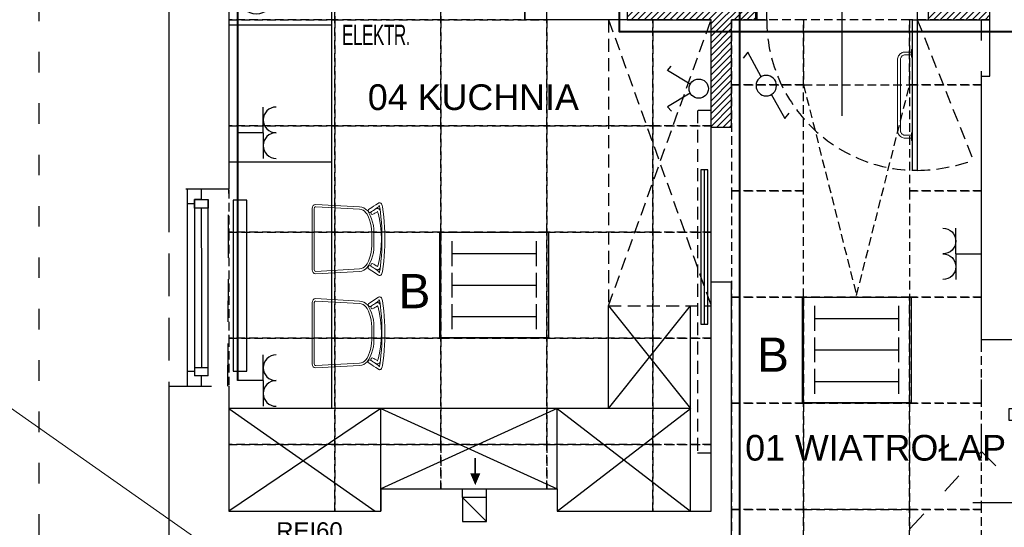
# Model space of a CAD drawing. Header units: millimetres. Extents: x 19325 to 32410, y -4876 to 2807.
# Tile 5 of 72: x 19872 to 20447, y -2715 to -2418. Entities that reach past the tile are written whole.
import ezdxf
from ezdxf import colors
from ezdxf.entities.mleader import LeaderData, LeaderLine
from ezdxf.enums import TextEntityAlignment as Align
from ezdxf.math import Vec2, Vec3

# ---------------------------------------------------------------- set-up
doc = ezdxf.new("R2010")
doc.units = ezdxf.units.MM
for name, pattern in [('ACAD_ISO03W100', [30, 12, -18]), ('DASHED', [0.75, 0.5, -0.25]), ('HIDDEN', [0.375, 0.25, -0.125])]:
    doc.linetypes.add(name, pattern=pattern)
for name, color, linetype, lineweight in [('.WK_WODA_OPIS', 7, 'Continuous', 13), ('2E_INSTA', 40, 'Continuous', 30), ('2E_OPRAWY', 40, 'Continuous', 30), ('A-wentyl', 1, 'Continuous', 30), ('A_meble łazienka i kuchnia', 6, 'Continuous', 20), ('AMATECH_OPRAWY AWARYJNE', 4, 'Continuous', 30), ('opisy 1', 4, 'Continuous', 13)]:
    doc.layers.add(name, color=color, linetype=linetype, lineweight=lineweight)
for name, color, linetype in [('A_cienkL', 30, 'Continuous'), ('A_drzwi', 3, 'Continuous'), ('A_hatch', 8, 'Continuous'), ('A_meble', 6, 'Continuous'), ('A_meble kuchnia lazienka', 6, 'Continuous'), ('A_okno', 3, 'Continuous'), ('A_opis pom', 1, 'Continuous'), ('A_opis stolarki', 3, 'Continuous'), ('A_OPIS_PPOŻ', 1, 'Continuous'), ('A_SC_MUROWANA_DZIAŁOWA', 42, 'Continuous'), ('A_scianazew', 42, 'Continuous'), ('a_sciany nowe', 2, 'Continuous'), ('A_SUFITY', 2, 'Continuous'), ('IS- GRZEJNIKI', 30, 'Continuous')]:
    doc.layers.add(name, color=color, linetype=linetype)
doc.styles.add('dar-styl', font='arial.ttf')
doc.styles.add('Opisowy', font='arial.ttf', dxfattribs={"width": 0.8})
doc.styles.add('PITSIMP8', font='pitsimp8')
doc.styles.get("Standard").update_dxf_attribs({"font": 'arial.ttf'})
doc.styles.add('WYMIARY', font='romans.shx', dxfattribs={"width": 0.7})

# ---------------------------------------------------------------- blocks, each defined once
blk = doc.blocks.new('*U43')
at = {"color": 0}
for p, q in [((0, -91.5), (-88, -91.5)), ((-88, -94.5), (-88, -91.5)), ((0, -91.5), (0, -94.5)), ((0, -94.5), (-88, -94.5))]:
    blk.add_line(p, q, dxfattribs=at)
for points in [[(8, -6.5), (8, 0), (0, 0), (0, -6.5)], [(8, -101), (8, -94.5), (0, -94.5), (0, -101)]]:
    blk.add_lwpolyline(points, close=True, dxfattribs=at)
at = {"color": 0, "linetype": 'DASHED', "ltscale": 15}
blk.add_arc((0, -94.5), 88, 90, 178.04636, dxfattribs=at)
at = {"layer": 'A_opis stolarki'}
blk.add_line((-56.09, -50.5), (27.54, -50.5), dxfattribs=at)
at = {"layer": 'A_opis stolarki', "ltscale": 0.5, "style": 'dar-styl'}
blk.add_attdef('ODPORNOŚĆ_OGNIOWA', text='', height=15, rotation=90, dxfattribs=at).set_placement((-55.91, -50.5), align=Align.TOP_CENTER)
blk.add_attdef('SYMBOL_DRZWI1', text='', height=14, dxfattribs=at).set_placement((-16.77, -50.5), align=Align.BOTTOM_CENTER)
blk.add_attdef('SYMBOL_DRZWI2', text='', height=14, dxfattribs=at).set_placement((-16.77, -53.5), align=Align.TOP_CENTER)
blk = doc.blocks.new('*U44')
at = {"color": 0}
for p, q in [((-28.55, -91.5), (-28.55, -94.5)), ((-28.55, -91.5), (59.45, -91.5)), ((-28.55, -94.5), (59.45, -94.5)), ((59.45, -94.5), (59.45, -91.5))]:
    blk.add_line(p, q, dxfattribs=at)
for points in [[(-36.55, -6.5), (-36.55, 0), (-28.55, 0), (-28.55, -6.5)], [(-36.55, -101), (-36.55, -94.5), (-28.55, -94.5), (-28.55, -101)]]:
    blk.add_lwpolyline(points, close=True, dxfattribs=at)
at = {"color": 0, "linetype": 'DASHED', "ltscale": 15}
blk.add_arc((-28.55, -94.5), 88, 1.9536, 90, dxfattribs=at)
at = {"layer": 'A_opis stolarki'}
blk.add_line((-56.09, -50.5), (27.54, -50.5), dxfattribs=at)
at = {"layer": 'A_opis stolarki', "ltscale": 0.5, "style": 'dar-styl', "text_generation_flag": 2}
blk.add_attdef('ODPORNOŚĆ_OGNIOWA', text='', height=15, rotation=270, dxfattribs=at).set_placement((27.36, -50.5), align=Align.TOP_CENTER)
at = {"layer": 'A_opis stolarki', "ltscale": 0.5, "style": 'dar-styl'}
blk.add_attdef('SYMBOL_DRZWI1', text='', height=14, dxfattribs=at).set_placement((-16.77, -50.5), align=Align.BOTTOM_CENTER)
blk.add_attdef('SYMBOL_DRZWI2', text='', height=14, dxfattribs=at).set_placement((-16.77, -53.5), align=Align.TOP_CENTER)
blk = doc.blocks.new('KUCHENKA')
at = {"layer": 'A_meble'}
for p, q in [((0, 0), (0, -60)), ((0, 0), (60, 0)), ((60, 0), (60, -60)), ((0, -60), (60, -60))]:
    blk.add_line(p, q, dxfattribs=at)
for centre, radius in [((16.15, -16.15), 7.87), ((43.85, -16.15), 9.87), ((43.85, -41.6), 7.87), ((16.15, -41.6), 5.87)]:
    blk.add_circle(centre, radius, dxfattribs=at)
blk = doc.blocks.new('krzeslo')
at = {"layer": 'A_meble', "lineweight": 5}
for p, q in [((75147.69, 1588.56), (75147.54, 1587.72)), ((75147.54, 1587.72), (75147.54, 1554.06)), ((75148.11, 1589.28), (75147.69, 1588.56)), ((75148.75, 1589.76), (75148.11, 1589.28)), ((75148.72, 1587.72), (75148.78, 1588.06)), ((75148.72, 1554.06), (75148.72, 1587.72)), ((75149.51, 1589.93), (75148.75, 1589.76)), ((75148.78, 1588.06), (75148.95, 1588.34)), ((75148.95, 1588.34), (75149.2, 1588.54)), ((75149.2, 1588.54), (75149.51, 1588.6)), ((75173.64, 1588.6), (75149.51, 1589.93)), ((75149.51, 1588.6), (75173.58, 1587.28)), ((75173.58, 1587.28), (75174.58, 1587.11)), ((75174.81, 1588.41), (75173.64, 1588.6)), ((75174.58, 1587.11), (75175.53, 1586.73)), ((75175.93, 1587.99), (75174.81, 1588.41)), ((75175.53, 1586.73), (75176.39, 1586.15)), ((75176.95, 1587.33), (75175.93, 1587.99)), ((75176.39, 1586.15), (75177.14, 1585.4)), ((75177.85, 1586.48), (75176.95, 1587.33)), ((75178.64, 1585.46), (75177.85, 1586.48)), ((75178.45, 1587.01), (75180.3, 1588.27)), ((75180.17, 1585.95), (75179.71, 1585.57)), ((75180.68, 1586.28), (75180.28, 1586.03)), ((75180.3, 1588.27), (75181.3, 1588.89)), ((75180.68, 1586.28), (75180.75, 1586.33)), ((75180.75, 1586.33), (75181.37, 1586.66)), ((75181.3, 1588.89), (75182.58, 1589.72)), ((75181.37, 1586.66), (75182.12, 1587.07)), ((75181.91, 1586.96), (75182.26, 1587.24)), ((75182.12, 1587.07), (75183.1, 1587.62)), ((75182.26, 1587.24), (75183.46, 1588.16)), ((75182.58, 1589.72), (75184, 1590.65)), ((75183.1, 1587.62), (75183.63, 1587.72)), ((75183.3, 1586.02), (75183.46, 1585.97)), ((75183.46, 1588.16), (75184.55, 1588.98)), ((75183.46, 1585.97), (75183.5, 1585.93)), ((75183.5, 1585.93), (75183.59, 1585.81)), ((75183.9, 1587.64), (75183.63, 1587.72)), ((75183.9, 1587.64), (75184.17, 1587.56)), ((75184.12, 1590.74), (75184, 1590.65)), ((75184.12, 1590.74), (75184.37, 1590.82)), ((75184.17, 1587.56), (75184.59, 1587.22)), ((75184.25, 1589.37), (75184.46, 1589.15)), ((75184.65, 1590.89), (75184.37, 1590.82)), ((75184.46, 1589.15), (75184.55, 1588.99)), ((75184.55, 1588.99), (75184.67, 1588.68)), ((75184.59, 1587.22), (75184.93, 1586.76)), ((75184.65, 1590.89), (75184.95, 1590.8)), ((75184.67, 1588.68), (75184.78, 1588.28)), ((75184.78, 1588.28), (75185.11, 1585.67)), ((75184.93, 1586.76), (75184.99, 1586.62)), ((75184.95, 1590.8), (75185.24, 1590.7)), ((75185.24, 1590.7), (75185.66, 1590.31)), ((75185.66, 1590.31), (75185.94, 1589.83)), ((75185.94, 1589.83), (75186.15, 1589.29)), ((75186.15, 1589.29), (75186.32, 1588.67)), ((75186.32, 1588.67), (75186.67, 1585.9)), ((75177.14, 1585.4), (75177.76, 1584.51)), ((75177.76, 1584.51), (75178.53, 1582.98)), ((75178.53, 1582.98), (75179.16, 1581.37)), ((75179.48, 1583.79), (75178.64, 1585.46)), ((75179.16, 1581.37), (75179.67, 1579.71)), ((75180.22, 1582.05), (75179.48, 1583.79)), ((75180.8, 1580.23), (75180.22, 1582.05)), ((75180.65, 1584.38), (75181.41, 1584.72)), ((75181.41, 1584.72), (75182.06, 1585.07)), ((75182.06, 1585.07), (75182.82, 1585.49)), ((75182.82, 1585.49), (75183.53, 1585.9)), ((75183.59, 1585.81), (75183.71, 1585.53)), ((75183.71, 1585.53), (75183.85, 1585.15)), ((75183.85, 1585.15), (75184.61, 1581.81)), ((75184.61, 1581.81), (75185.19, 1578.26)), ((75185.11, 1585.67), (75185.41, 1582.95)), ((75185.41, 1582.95), (75185.64, 1580.19)), ((75186.67, 1585.9), (75186.97, 1583.14)), ((75186.97, 1583.14), (75187.21, 1580.34)), ((75179.67, 1579.71), (75180.04, 1578)), ((75180.04, 1578), (75180.28, 1576.26)), ((75180.28, 1576.26), (75180.37, 1574.51)), ((75181.22, 1578.35), (75180.8, 1580.23)), ((75181.47, 1576.44), (75181.22, 1578.35)), ((75181.55, 1574.51), (75181.47, 1576.44)), ((75185.19, 1578.26), (75185.53, 1574.61)), ((75185.64, 1580.19), (75185.82, 1577.4)), ((75185.82, 1577.4), (75185.92, 1574.59)), ((75187.21, 1580.34), (75187.39, 1577.5)), ((75187.39, 1577.5), (75187.5, 1574.64)), ((75180.37, 1574.51), (75180.37, 1567.27)), ((75181.55, 1567.27), (75181.55, 1574.51)), ((75185.53, 1574.61), (75185.62, 1570.89)), ((75185.53, 1567.17), (75185.62, 1570.89)), ((75185.92, 1574.59), (75185.96, 1571.77)), ((75185.92, 1567.18), (75185.96, 1570.01)), ((75185.96, 1571.77), (75185.96, 1570.01)), ((75187.5, 1574.64), (75187.53, 1571.78)), ((75187.5, 1567.13), (75187.53, 1570)), ((75187.53, 1571.78), (75187.53, 1570)), ((75180.28, 1565.51), (75180.04, 1563.77)), ((75180.37, 1567.27), (75180.28, 1565.51)), ((75181.22, 1563.42), (75181.47, 1565.34)), ((75181.47, 1565.34), (75181.55, 1567.27)), ((75185.19, 1563.51), (75185.53, 1567.17)), ((75185.64, 1561.58), (75185.82, 1564.37)), ((75185.82, 1564.37), (75185.92, 1567.18)), ((75187.21, 1561.44), (75187.39, 1564.27)), ((75187.39, 1564.27), (75187.5, 1567.13)), ((75179.16, 1560.4), (75178.53, 1558.8)), ((75179.67, 1562.07), (75179.16, 1560.4)), ((75179.48, 1557.98), (75180.22, 1559.73)), ((75180.04, 1563.77), (75179.67, 1562.07)), ((75180.22, 1559.73), (75180.8, 1561.55)), ((75180.8, 1561.55), (75181.22, 1563.42)), ((75183.85, 1556.62), (75184.61, 1559.97)), ((75184.61, 1559.97), (75185.19, 1563.51)), ((75185.41, 1558.83), (75185.64, 1561.58)), ((75186.97, 1558.63), (75187.21, 1561.44)), ((75147.54, 1554.06), (75147.69, 1553.21)), ((75148.78, 1553.72), (75148.72, 1554.06)), ((75148.95, 1553.43), (75148.78, 1553.72)), ((75173.58, 1554.5), (75149.51, 1553.17)), ((75174.58, 1554.66), (75173.58, 1554.5)), ((75175.53, 1555.04), (75174.58, 1554.66)), ((75174.81, 1553.36), (75175.93, 1553.79)), ((75176.39, 1555.62), (75175.53, 1555.04)), ((75175.93, 1553.79), (75176.95, 1554.44)), ((75177.14, 1556.38), (75176.39, 1555.62)), ((75176.95, 1554.44), (75178.25, 1555.39)), ((75177.76, 1557.27), (75177.14, 1556.38)), ((75178.53, 1558.8), (75177.76, 1557.27)), ((75179.48, 1557.98), (75178.25, 1555.39)), ((75178.64, 1554.63), (75180.3, 1553.51)), ((75180.17, 1555.82), (75179.74, 1556.2)), ((75180.68, 1555.49), (75180.28, 1555.74)), ((75180.3, 1553.51), (75181.3, 1552.88)), ((75180.65, 1557.39), (75181.41, 1557.06)), ((75180.68, 1555.49), (75180.75, 1555.45)), ((75180.75, 1555.45), (75181.37, 1555.12)), ((75181.37, 1555.12), (75182.12, 1554.7)), ((75181.41, 1557.06), (75182.06, 1556.71)), ((75181.91, 1554.82), (75182.26, 1554.54)), ((75182.06, 1556.71), (75182.82, 1556.29)), ((75182.12, 1554.7), (75183.1, 1554.15)), ((75182.26, 1554.54), (75183.46, 1553.61)), ((75182.82, 1556.29), (75183.53, 1555.88)), ((75183.1, 1554.15), (75183.63, 1554.05)), ((75183.3, 1555.75), (75183.46, 1555.81)), ((75183.46, 1555.81), (75183.5, 1555.84)), ((75183.46, 1553.61), (75184.55, 1552.79)), ((75183.5, 1555.84), (75183.59, 1555.97)), ((75183.59, 1555.97), (75183.71, 1556.24)), ((75183.9, 1554.13), (75183.63, 1554.05)), ((75183.71, 1556.24), (75183.85, 1556.62)), ((75183.9, 1554.13), (75184.17, 1554.22)), ((75184.17, 1554.22), (75184.59, 1554.55)), ((75184.59, 1554.55), (75184.93, 1555.01)), ((75184.67, 1553.1), (75184.78, 1553.49)), ((75184.78, 1553.49), (75185.11, 1556.11)), ((75184.93, 1555.01), (75184.99, 1555.16)), ((75185.11, 1556.11), (75185.41, 1558.83)), ((75186.32, 1553.11), (75186.67, 1555.87)), ((75186.67, 1555.87), (75186.97, 1558.63)), ((75147.69, 1553.21), (75148.11, 1552.49)), ((75148.11, 1552.49), (75148.75, 1552.01)), ((75148.75, 1552.01), (75149.51, 1551.84)), ((75149.2, 1553.24), (75148.95, 1553.43)), ((75149.51, 1553.17), (75149.2, 1553.24)), ((75149.51, 1551.84), (75173.64, 1553.17)), ((75173.64, 1553.17), (75174.81, 1553.36)), ((75181.3, 1552.88), (75182.58, 1552.05)), ((75182.58, 1552.05), (75184, 1551.12)), ((75184.12, 1551.03), (75184, 1551.12)), ((75184.12, 1551.03), (75184.37, 1550.95)), ((75184.25, 1552.41), (75184.46, 1552.62)), ((75184.65, 1550.89), (75184.37, 1550.95)), ((75184.46, 1552.62), (75184.55, 1552.78)), ((75184.55, 1552.78), (75184.67, 1553.1)), ((75184.65, 1550.89), (75184.98, 1550.98)), ((75185.24, 1551.08), (75184.98, 1550.98)), ((75185.24, 1551.08), (75185.66, 1551.47)), ((75185.66, 1551.47), (75185.94, 1551.95)), ((75185.94, 1551.95), (75186.15, 1552.49)), ((75186.15, 1552.49), (75186.32, 1553.11))]:
    blk.add_line(p, q, dxfattribs=at)
for points in [[(75178.45, 1587.01), (75178.28, 1586.07), (75178.87, 1585.39), (75179.71, 1585.57)], [(75180.28, 1586.03), (75179.86, 1585.43), (75180.03, 1584.69), (75180.65, 1584.38)], [(75179.74, 1556.2), (75178.9, 1556.27), (75178.38, 1555.53), (75178.64, 1554.63)], [(75180.65, 1557.39), (75180.03, 1557.08), (75179.86, 1556.35), (75180.28, 1555.74)]]:
    blk.add_lwpolyline(points, dxfattribs=at)
blk = doc.blocks.new('_None')
blk = doc.blocks.new('2DEL_019')
for q in [(-2, 0), (0, -2), (2, 0)]:
    blk.add_line((0, 0), q)
for centre in [(-1, 1), (1, 1)]:
    blk.add_arc(centre, 1, 180, 0)
at = {"linetype": 'ByBlock', "style": 'PITSIMP8', "flags": 9}
for tag, p in [('SPANNUNG/FREQUENZ', (-0.164, 0.195)), ('VOLUMENSTROM', (-0.164, 0.355)), ('RAUM/GRUPPE', (-0.164, 0.475)), ('DRUCK/-STUFE', (-0.164, 0.335)), ('BEZEICHNUNG', (-0.164, 0.495)), ('TEMPERATUR', (-0.164, 0.255)), ('POS.NR.G-LV', (-0.164, 0.455)), ('ANSCHLUSS', (-0.164, 0.315)), ('SCHUTZART', (-0.164, 0.215)), ('DREHZAHL', (-0.164, 0.235)), ('KENNUNG', (-0.164, 0.395)), ('LEISTUNG', (-0.164, 0.375)), ('FABRIKAT', (-0.164, 0.435)), ('GROESSE', (-0.164, 0.295)), ('GEWICHT', (-0.164, 0.175)), ('FREI', (-0.164, 0.155)), ('FREI', (-0.164, 0.135)), ('FREI', (-0.164, 0.115)), ('TYP', (-0.164, 0.415)), ('DN', (-0.164, 0.275))]:
    blk.add_attdef(tag, text='', height=0.01, dxfattribs=at).set_placement(p, align=Align.MIDDLE)
blk = doc.blocks.new('2DEL_078')
at = {"color": 0}
for p, q in [((-0.3844, 0.1818), (-0.3844, 0.4182)), ((0.3844, 0.1818), (0.3844, 0.4182)), ((-0.3844, -0.1182), (-0.3844, 0.1182)), ((0.3844, -0.1182), (0.3844, 0.1182)), ((-0.3844, -0.4182), (-0.3844, -0.1818)), ((0.3844, -0.4182), (0.3844, -0.1818))]:
    blk.add_line(p, q, dxfattribs=at)
for p, q in [((-0.3844, 0.3), (0.3844, 0.3)), ((-0.3844, 0), (0.3844, 0)), ((-0.3844, -0.3), (0.3844, -0.3))]:
    blk.add_line(p, q)
blk.add_lwpolyline([(-0.5, -0.5), (0.5, -0.5), (0.5, 0.5), (-0.5, 0.5)], close=True)
at = {"linetype": 'ByBlock', "style": 'PITSIMP8', "flags": 9}
for tag, p in [('RAUM/GRUPPE', (-0.2341, 0.1393)), ('BEZEICHNUNG', (-0.2341, 0.1593)), ('POS.NR.G-LV', (-0.2341, 0.1193)), ('FABRIKAT', (-0.2341, 0.0993)), ('VOLUMENSTROM', (-0.2341, 0.0193)), ('DRUCK/-STUFE', (-0.2341, -0.0007)), ('KENNUNG', (-0.2341, 0.0593)), ('LEISTUNG', (-0.2341, 0.0393)), ('TYP', (-0.2341, 0.0793)), ('TEMPERATUR', (-0.2341, -0.0807)), ('ANSCHLUSS', (-0.2341, -0.0207)), ('GROESSE', (-0.2341, -0.0407)), ('DN', (-0.2341, -0.0607)), ('SPANNUNG/FREQUENZ', (-0.2341, -0.1407)), ('SCHUTZART', (-0.2341, -0.1207)), ('DREHZAHL', (-0.2341, -0.1007)), ('GEWICHT', (-0.2341, -0.1607)), ('FREI', (-0.2341, -0.1807)), ('FREI', (-0.2341, -0.2007)), ('FREI', (-0.2341, -0.2207))]:
    blk.add_attdef(tag, text='', height=0.01, dxfattribs=at).set_placement(p, align=Align.MIDDLE)
blk = doc.blocks.new('2DEL_006')
for p, q in [((0.389, 0.676), (1.432, 2.599)), ((1.432, 2.599), (1.808, 2.132)), ((-0.379, -0.673), (-1.456, -2.568)), ((-1.456, -2.568), (-1.789, -2.148))]:
    blk.add_line(p, q)
blk.add_circle((0, 0), 0.797)
at = {"linetype": 'ByBlock', "style": 'PITSIMP8', "flags": 9}
for tag, p in [('VOLUMENSTROM', (-0.262, 0.021)), ('RAUM/GRUPPE', (-0.262, 0.141)), ('DRUCK/-STUFE', (-0.262, 0.001)), ('BEZEICHNUNG', (-0.262, 0.161)), ('POS.NR.G-LV', (-0.262, 0.121)), ('KENNUNG', (-0.262, 0.061)), ('LEISTUNG', (-0.262, 0.041)), ('FABRIKAT', (-0.262, 0.101)), ('TYP', (-0.262, 0.081)), ('SPANNUNG/FREQUENZ', (-0.262, -0.139)), ('TEMPERATUR', (-0.262, -0.079)), ('ANSCHLUSS', (-0.262, -0.019)), ('SCHUTZART', (-0.262, -0.119)), ('DREHZAHL', (-0.262, -0.099)), ('GROESSE', (-0.262, -0.039)), ('GEWICHT', (-0.262, -0.159)), ('FREI', (-0.262, -0.179)), ('FREI', (-0.262, -0.199)), ('FREI', (-0.262, -0.219)), ('DN', (-0.262, -0.059))]:
    blk.add_attdef(tag, text='', height=0.01, dxfattribs=at).set_placement(p, align=Align.MIDDLE)
blk = doc.blocks.new('2DEL_485')
for p, q in [((-0.357, -0.677), (-1.406, -2.436)), ((0.356, -0.663), (1.422, -2.43)), ((-1.406, -2.436), (-1.756, -2.145)), ((1.422, -2.43), (1.746, -2.127))]:
    blk.add_line(p, q)
blk.add_circle((0, 0), 0.75)
at = {"linetype": 'ByBlock', "style": 'PITSIMP8', "flags": 9}
for tag, p in [('BEZEICHNUNG', (-0.277, 0.119)), ('RAUM/GRUPPE', (-0.277, 0.099)), ('POS.NR.G-LV', (-0.277, 0.079)), ('KENNUNG', (-0.277, 0.019)), ('LEISTUNG', (-0.277, -0.001)), ('FABRIKAT', (-0.277, 0.059)), ('TYP', (-0.277, 0.039)), ('SPANNUNG/FREQUENZ', (-0.277, -0.181)), ('VOLUMENSTROM', (-0.277, -0.021)), ('DRUCK/-STUFE', (-0.277, -0.041)), ('TEMPERATUR', (-0.277, -0.121)), ('ANSCHLUSS', (-0.277, -0.061)), ('SCHUTZART', (-0.277, -0.161)), ('DREHZAHL', (-0.277, -0.141)), ('GROESSE', (-0.277, -0.081)), ('GEWICHT', (-0.277, -0.201)), ('FREI', (-0.277, -0.221)), ('FREI', (-0.277, -0.241)), ('FREI', (-0.277, -0.261)), ('DN', (-0.277, -0.101))]:
    blk.add_attdef(tag, text='', height=0.01, dxfattribs=at).set_placement(p, align=Align.MIDDLE)

msp = doc.modelspace()

# ---------------------------------------------------------------- hatches: boundary and pattern name
at = {"layer": 'A_hatch'}
h = msp.add_hatch(dxfattribs=at)
h.set_pattern_fill('COMMON_BRICK', color=256)
h.set_pattern_definition([(45, (126731.333, 2800.716), (-1.88090404, 1.88090404), [])])
h.paths.add_polyline_path([(19993.98, -2929.48), (19993.98, -2917.48), (20083.98, -2917.48), (20083.98, -2842.48), (20275.98, -2842.48), (20275.98, -2854.48), (20095.98, -2854.48), (20095.98, -2929.48)])
h.paths.add_polyline_path([(20226.98, -2181.47), (20226.98, -2418.47), (20275.98, -2418.47), (20275.98, -2481.47), (20287.98, -2481.47), (20287.98, -2418.47), (20302.98, -2418.47), (20302.98, -2406.47), (20238.98, -2406.47), (20238.98, -2284.47), (20238.98, -2284.47), (20238.98, -2181.47)])
h.paths.add_polyline_path([(20158.98, -2156.47), (20158.98, -2181.47), (20248.98, -2181.47), (20248.98, -2156.47)])
h.paths.add_polyline_path([(20402.98, -2418.47), (20402.98, -2406.47), (20438.98, -2406.47), (20438.98, -2418.47)])

# ---------------------------------------------------------------- linework, layer by layer
at = {"linetype": 'DASHED', "ltscale": 50}
msp.add_lwpolyline([(19993.98, -2517.47), (19958.98, -2517.47), (19958.98, -2632.48), (19993.55, -2632.48)], close=True, dxfattribs=at)
at = {"layer": 'A-wentyl', "const_width": 1}
msp.add_lwpolyline([(20138.11, -2674.37), (20138.11, -2683.27)], dxfattribs=at)
at = {"layer": 'A-wentyl'}
msp.add_lwpolyline([(20138.11, -2683.27, 6, 0, 0), (20138.11, -2690.27, 0, 0, 0)], format="xyseb", dxfattribs=at)
at = {"layer": 'A_cienkL', "linetype": 'DASHED', "ltscale": 10}
msp.add_lwpolyline([(20329.98, -2456.47), (20360.98, -2579.47), (20391.98, -2456.47)], dxfattribs=at)
at = {"layer": 'A_drzwi'}
msp.add_line((20271.98, -2506.16), (20271.98, -2596.16), dxfattribs=at)
at = {"layer": 'A_drzwi', "linetype": 'DASHED', "ltscale": 15}
msp.add_lwpolyline([(20396.48, -2418.47), (20429.22, -2500.51, -0.081086), (20396.48, -2506.47, 1.192591)], format="xyb", dxfattribs=at)
msp.add_lwpolyline([(20275.98, -2471.47), (20267.98, -2471.47), (20267.98, -2671.47), (20275.98, -2671.47)], close=True, dxfattribs=at)
at = {"layer": 'A_drzwi'}
msp.add_lwpolyline([(20273.98, -2506.16), (20269.98, -2506.16), (20269.98, -2596.16), (20273.98, -2596.16)], close=True, dxfattribs=at)
at = {"layer": 'A_meble', "linetype": 'DASHED', "ltscale": 15}
for p, q in [((20215.98, -2585.47), (20275.98, -2418.47)), ((20215.98, -2418.47), (20275.98, -2585.47))]:
    msp.add_line(p, q, dxfattribs=at)
at = {"layer": 'A_meble', "ltscale": 12}
msp.add_lwpolyline([(20226.98, -2418.47), (20166.98, -2418.47), (20166.98, -2363.77), (20226.98, -2363.77)], close=True, dxfattribs=at)
at = {"layer": 'A_meble', "linetype": 'DASHED', "ltscale": 15}
msp.add_lwpolyline([(20215.98, -2585.47), (20275.98, -2585.47), (20275.98, -2418.47), (20215.98, -2418.47)], close=True, dxfattribs=at)
at = {"layer": 'A_meble kuchnia lazienka'}
for p, q in [((20053.98, -2241.47), (20053.98, -2645.47)), ((19993.98, -2501.37), (20053.98, -2501.37)), ((20215.98, -2645.47), (20263.98, -2585.47)), ((20215.98, -2585.47), (20263.98, -2645.47)), ((20082.98, -2645.47), (19993.98, -2705.47)), ((19993.98, -2645.47), (20079.66, -2705.47)), ((20082.98, -2705.47), (20082.98, -2645.47)), ((20185.98, -2645.47), (20082.98, -2692.47)), ((20082.98, -2645.47), (20185.98, -2692.47)), ((20185.98, -2692.47), (20185.98, -2645.47)), ((20185.98, -2645.47), (20263.98, -2705.47)), ((20185.98, -2705.47), (20263.98, -2645.47))]:
    msp.add_line(p, q, dxfattribs=at)
for points in [[(20226.98, -2241.47), (20166.98, -2241.47), (20166.98, -2418.47)], [(20226.98, -2418.47), (20166.98, -2418.47)], [(20215.98, -2645.47), (20215.98, -2585.47)], [(20263.98, -2705.47), (20263.98, -2585.47)]]:
    msp.add_lwpolyline(points, dxfattribs=at)
at = {"layer": 'A_meble łazienka i kuchnia'}
for p, q in [((20393.07, -2440.12), (20393.12, -2440.09)), ((20393.48, -2435.74), (20393.48, -2440.6)), ((20393.48, -2440.6), (20393.48, -2484.34)), ((20393.48, -2484.34), (20393.48, -2489.2))]:
    msp.add_line(p, q, dxfattribs=at)
for points in [[(20393.07, -2437.36), (20389.4, -2437.36), (20388.84, -2437.4), (20388.27, -2437.51), (20387.72, -2437.7), (20387.2, -2437.96), (20386.71, -2438.28), (20386.27, -2438.67), (20385.89, -2439.11), (20385.57, -2439.59), (20385.31, -2440.11), (20385.12, -2440.66), (20385.01, -2441.24), (20384.97, -2441.79), (20384.97, -2483.15), (20385.01, -2483.71), (20385.12, -2484.28), (20385.31, -2484.83), (20385.57, -2485.36), (20385.89, -2485.84), (20386.27, -2486.28), (20386.71, -2486.66), (20387.2, -2486.99), (20387.72, -2487.25), (20388.27, -2487.43), (20388.84, -2487.55), (20389.4, -2487.58), (20393.07, -2487.58)], [(20393.07, -2438.98), (20389.45, -2438.98), (20389.06, -2439.01), (20388.69, -2439.08), (20388.34, -2439.2), (20388.01, -2439.36), (20387.7, -2439.57), (20387.42, -2439.81), (20387.18, -2440.09), (20386.97, -2440.4), (20386.81, -2440.73), (20386.69, -2441.08), (20386.62, -2441.45), (20386.59, -2441.84), (20386.59, -2483.1), (20386.62, -2483.5), (20386.69, -2483.86), (20386.81, -2484.21), (20386.97, -2484.54), (20387.18, -2484.85), (20387.42, -2485.13), (20387.7, -2485.38), (20388.01, -2485.58), (20388.34, -2485.75), (20388.69, -2485.86), (20389.06, -2485.94), (20389.45, -2485.96), (20393.07, -2485.96)], [(20393.48, -2440.6), (20393.07, -2440.36), (20393.07, -2440.12), (20393.07, -2438.98), (20393.07, -2437.36), (20393.07, -2435.99), (20393.48, -2435.74)], [(20393.48, -2484.34), (20393.07, -2484.59), (20393.07, -2485.96), (20393.07, -2487.58), (20393.07, -2488.96), (20393.48, -2489.2)]]:
    msp.add_lwpolyline(points, dxfattribs=at)
at = {"layer": 'A_okno'}
for p, q in [((19969.97, -2525.97, 0), (19969.97, -2517.47, 0)), ((19977.97, -2517.47, 0), (19977.97, -2523.47, 0)), ((19973.97, -2525.97, 0), (19969.97, -2525.97, 0)), ((19969.98, -2574.98, -0.02), (19969.97, -2525.97, 0)), ((19973.97, -2523.47, 0), (19981.97, -2523.47, 0)), ((19973.97, -2528.47, 0), (19973.97, -2523.47, 0)), ((19977.97, -2523.47, 0), (19973.97, -2523.47, 0)), ((19973.97, -2523.47, 0), (19973.98, -2574.98, -0.02)), ((19981.98, -2574.98, -0.02), (19981.97, -2523.47, 0)), ((19981.97, -2523.47, 0), (19981.97, -2528.47, 0)), ((19977.47, -2528.47, 0), (19973.97, -2528.47, 0)), ((19981.97, -2528.47, 0), (19973.97, -2528.47, 0)), ((19977.97, -2528.47, 0), (19977.98, -2574.98, -0.02)), ((19981.97, -2528.47, 0), (19978.47, -2528.47, 0)), ((19969.98, -2632.48, -0.05), (19969.98, -2574.98, -0.02)), ((19973.98, -2574.98, -0.02), (19973.98, -2626.48, -0.04)), ((19977.98, -2574.98, -0.02), (19977.98, -2621.48, -0.04)), ((19981.98, -2626.48, -0.05), (19981.98, -2574.98, -0.02)), ((19973.98, -2623.98, -0.04), (19969.98, -2623.98, -0.04)), ((19973.98, -2621.48, -0.04), (19981.98, -2621.48, -0.04)), ((19981.98, -2626.48, -0.04), (19973.98, -2626.48, -0.04)), ((19977.98, -2632.48, -0.04), (19977.98, -2626.48, -0.04))]:
    msp.add_line(p, q, dxfattribs=at)
at = {"layer": 'A_SC_MUROWANA_DZIAŁOWA', "linetype": 'ACAD_ISO03W100'}
for p, q in [((20433.98, -2670.56), (20433.98, -2043.14)), ((19883.01, -3266.41), (20433.98, -2670.56)), ((20433.98, -2670.56), (21030.34, -3266.41))]:
    msp.add_line(p, q, dxfattribs=at)
at = {"layer": 'A_SC_MUROWANA_DZIAŁOWA', "color": 2, "lineweight": 40}
msp.add_line((20292.57, -2405.73), (20292.57, -3006.59), dxfattribs=at)
at = {"layer": 'A_SC_MUROWANA_DZIAŁOWA'}
for p, q in [((20433.98, -2451.47), (20438.98, -2451.47)), ((20275.98, -2571.47), (20287.98, -2571.47)), ((20458.98, -2605.47), (20433.98, -2605.47)), ((20130.71, -2697.53), (20130.71, -2692.47)), ((20144.71, -2697.53), (20144.71, -2692.47)), ((20130.71, -2697.53), (20130.71, -2711.53)), ((20144.71, -2697.53), (20130.71, -2697.53)), ((20130.71, -2697.53), (20144.71, -2711.53)), ((20144.71, -2711.53), (20144.71, -2697.53)), ((20130.71, -2711.53), (20144.71, -2711.53))]:
    msp.add_line(p, q, dxfattribs=at)
at = {"layer": 'A_SC_MUROWANA_DZIAŁOWA', "linetype": 'ACAD_ISO03W100'}
msp.add_lwpolyline([(19883.01, -3266.41), (21030.34, -3266.41), (21030.34, -1447.29), (19883.01, -1447.29)], close=True, dxfattribs=at)
at = {"layer": 'A_SC_MUROWANA_DZIAŁOWA', "color": 2, "lineweight": 40}
msp.add_lwpolyline([(20660.96, -2128.37), (20639.84, -2128.37), (20639.84, -2187.63), (20466.28, -2187.63), (20466.28, -2425.49), (20222.34, -2425.49), (20222.34, -2186.24), (19999.12, -2186.24), (19999.14, -2629.23)], dxfattribs=at)
at = {"layer": 'A_SC_MUROWANA_DZIAŁOWA'}
for points in [[(20438.98, -2451.47), (20438.98, -2193.47)], [(20433.98, -2605.47), (20433.98, -2451.47)], [(20275.98, -2705.47), (20275.98, -2571.47)], [(20287.98, -2744.47), (20287.98, -2571.47)], [(20082.98, -2692.47), (20082.98, -2705.47)], [(20082.98, -2692.47), (20143.98, -2692.47)], [(20143.98, -2692.47), (20185.98, -2692.47)], [(20185.98, -2692.47), (20185.98, -2705.47)], [(19993.98, -2705.47), (20082.98, -2705.47)], [(20185.98, -2705.47), (20275.98, -2705.47)]]:
    msp.add_lwpolyline(points, dxfattribs=at)
at = {"layer": 'A_scianazew'}
for p, q in [((19958.98, -2368.47), (19958.98, -2517.47)), ((19958.98, -2632.48), (19958.98, -2802.47)), ((19993.98, -2632.47), (19993.98, -2705.47))]:
    msp.add_line(p, q, dxfattribs=at)
for points in [[(19993.98, -2368.47), (19993.98, -2451.47)], [(19993.98, -2451.47), (19993.98, -2517.47)]]:
    msp.add_lwpolyline(points, dxfattribs=at)
at = {"layer": 'a_sciany nowe'}
for p, q in [((20302.98, -2418.47), (20302.98, -2406.47)), ((20402.98, -2418.47), (20402.98, -2406.47)), ((20438.98, -2418.47), (20438.98, -2406.47)), ((20275.98, -2481.47), (20275.98, -2418.47)), ((20287.98, -2481.47), (20287.98, -2418.47)), ((20287.98, -2481.47), (20275.98, -2481.47)), ((20287.98, -2481.47), (20275.98, -2481.47))]:
    msp.add_line(p, q, dxfattribs=at)
for points in [[(20238.98, -2181.47), (20226.98, -2181.47), (20226.98, -2418.47), (20275.98, -2418.47)], [(20287.98, -2418.47), (20302.98, -2418.47)], [(20402.98, -2418.47), (20438.98, -2418.47)]]:
    msp.add_lwpolyline(points, dxfattribs=at)
at = {"layer": 'A_SUFITY', "color": 3, "linetype": 'HIDDEN', "ltscale": 20}
for points in [[(19993.98, -2418.47), (20055.98, -2418.47), (20055.98, -2356.47), (19993.98, -2356.47)], [(20055.98, -2418.47), (20117.98, -2418.47), (20117.98, -2356.47), (20055.98, -2356.47)], [(20117.98, -2418.47), (20179.98, -2418.47), (20179.98, -2356.47), (20117.98, -2356.47)], [(19993.98, -2480.47), (20055.98, -2480.47), (20055.98, -2418.47), (19993.98, -2418.47)], [(20055.98, -2480.47), (20117.98, -2480.47), (20117.98, -2418.47), (20055.98, -2418.47)], [(20117.98, -2480.47), (20179.98, -2480.47), (20179.98, -2418.47), (20117.98, -2418.47)], [(20179.98, -2480.47), (20241.98, -2480.47), (20241.98, -2418.47), (20179.98, -2418.47)], [(20241.98, -2480.47), (20275.98, -2480.47), (20275.98, -2418.47), (20241.98, -2418.47)], [(20287.98, -2456.47), (20329.98, -2456.47), (20329.98, -2418.47), (20287.98, -2418.47)], [(20329.98, -2456.47), (20391.98, -2456.47), (20391.98, -2418.47), (20329.98, -2418.47)], [(20391.98, -2456.47), (20433.98, -2456.47), (20433.98, -2451.47), (20438.98, -2451.47), (20438.98, -2418.47), (20391.98, -2418.47)], [(20287.98, -2518.47), (20329.98, -2518.47), (20329.98, -2456.47), (20287.98, -2456.47)], [(20391.98, -2518.47), (20433.98, -2518.47), (20433.98, -2456.47), (20391.98, -2456.47)], [(19993.98, -2542.47), (20055.98, -2542.47), (20055.98, -2480.47), (19993.98, -2480.47)], [(20055.98, -2542.47), (20117.98, -2542.47), (20117.98, -2480.47), (20055.98, -2480.47)], [(20117.98, -2542.47), (20179.98, -2542.47), (20179.98, -2480.47), (20117.98, -2480.47)], [(20179.98, -2542.47), (20241.98, -2542.47), (20241.98, -2480.47), (20179.98, -2480.47)], [(20241.98, -2542.47), (20275.98, -2542.47), (20275.98, -2480.47), (20241.98, -2480.47)], [(20287.98, -2580.47), (20329.98, -2580.47), (20329.98, -2518.47), (20287.98, -2518.47)], [(20391.98, -2580.47), (20433.98, -2580.47), (20433.98, -2518.47), (20391.98, -2518.47)], [(20055.98, -2604.47), (20117.98, -2604.47), (20117.98, -2542.47), (20055.98, -2542.47)], [(20117.98, -2604.47), (20179.98, -2604.47), (20179.98, -2542.47), (20117.98, -2542.47)], [(20179.98, -2604.47), (20241.98, -2604.47), (20241.98, -2542.47), (20179.98, -2542.47)], [(20241.98, -2604.47), (20275.98, -2604.47), (20275.98, -2542.47), (20241.98, -2542.47)], [(20287.98, -2642.47), (20329.98, -2642.47), (20329.98, -2580.47), (20287.98, -2580.47)], [(20329.98, -2642.47), (20391.98, -2642.47), (20391.98, -2580.47), (20329.98, -2580.47)], [(20391.98, -2642.47), (20433.98, -2642.47), (20433.98, -2580.47), (20391.98, -2580.47)], [(20055.98, -2666.47), (20117.98, -2666.47), (20117.98, -2604.47), (20055.98, -2604.47)], [(20117.98, -2666.47), (20179.98, -2666.47), (20179.98, -2604.47), (20117.98, -2604.47)], [(20179.98, -2666.47), (20241.98, -2666.47), (20241.98, -2604.47), (20179.98, -2604.47)], [(20241.98, -2666.47), (20275.98, -2666.47), (20275.98, -2604.47), (20241.98, -2604.47)], [(20287.98, -2704.47), (20329.98, -2704.47), (20329.98, -2642.47), (20287.98, -2642.47)], [(20329.98, -2704.47), (20391.98, -2704.47), (20391.98, -2642.47), (20329.98, -2642.47)], [(20391.98, -2704.47), (20433.98, -2704.47), (20433.98, -2642.47), (20391.98, -2642.47)], [(20241.98, -2705.47), (20275.98, -2705.47), (20275.98, -2666.47), (20241.98, -2666.47)], [(20287.98, -2766.47), (20329.98, -2766.47), (20329.98, -2704.47), (20287.98, -2704.47)], [(20329.98, -2766.47), (20391.98, -2766.47), (20391.98, -2704.47), (20329.98, -2704.47)], [(20391.98, -2766.47), (20433.98, -2766.47), (20433.98, -2704.47), (20391.98, -2704.47)]]:
    msp.add_lwpolyline(points, close=True, dxfattribs=at)
for points in [[(20117.98, -2692.47), (20117.98, -2666.47), (20055.98, -2666.47), (20055.98, -2705.47), (20082.98, -2705.47)], [(20179.98, -2692.47), (20179.98, -2666.47), (20117.98, -2666.47), (20117.98, -2692.47)], [(20185.98, -2705.47), (20241.98, -2705.47), (20241.98, -2666.47), (20179.98, -2666.47), (20179.98, -2692.47)]]:
    msp.add_lwpolyline(points, dxfattribs=at)
at = {"layer": 'IS- GRZEJNIKI'}
msp.add_lwpolyline([(19996.59, -2623.78), (20004.59, -2623.78), (20004.59, -2523.78), (19996.59, -2523.78)], close=True, dxfattribs=at)

# ---------------------------------------------------------------- block references
at = {"layer": '2E_INSTA', "xscale": -7.5, "yscale": 7.5, "zscale": 7.5}
msp.add_blockref('2DEL_006', (20308.21, -2456.97), dxfattribs=at)
at = {"layer": '2E_INSTA', "yscale": 7.5, "zscale": 7.5}
for name, p, xscale, rotation in [('2DEL_485', (20268.72, -2458.72, -0.52), 7.5, 270), ('2DEL_019', (20014.14, -2484.47), 7.5, 270), ('2DEL_019', (20418.98, -2555.21), -7.5, 90), ('2DEL_019', (20014.14, -2629.23), 7.5, 270)]:
    msp.add_blockref(name, p, dxfattribs=dict(at, xscale=xscale, rotation=rotation))
at = {"layer": '2E_OPRAWY', "xscale": 63.9, "yscale": 61.3, "zscale": 63.9}
for p in [(20149.24, -2573.46), (20361.15, -2611.27)]:
    msp.add_blockref('2DEL_078', p, dxfattribs=at)
at = {"layer": 'A_drzwi', "rotation": 90.00000000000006}
msp.add_blockref('*U43', (20301.98, -2418.47), dxfattribs=at)
at = {"layer": 'A_drzwi', "xscale": 1.089108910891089, "yscale": 1.089108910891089, "zscale": 1.089108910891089}
msp.add_blockref('*U44', (20490.07, -2645.47), dxfattribs=at)
at = {"layer": 'A_meble', "color": 3, "linetype": 'Continuous', "xscale": -1.063360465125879, "yscale": 1.063360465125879, "zscale": 1.063360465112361, "rotation": 179.9999999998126}
for p in [(-59866.21, -876.16), (-59866.21, -931.16)]:
    msp.add_blockref('krzeslo', p, dxfattribs=at)
at = {"layer": 'A_meble kuchnia lazienka', "xscale": -1, "rotation": 89.99962099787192}
msp.add_blockref('KUCHENKA', (19993.97, -2361.37), dxfattribs=at)

# ---------------------------------------------------------------- texts
at = {"layer": 'A_opis pom'}
for s, p in [('04 KUCHNIA', (20075.27, -2471.21)), ('01 WIATROŁAP', (20295.86, -2675.93))]:
    msp.add_text(s, height=15, dxfattribs=at).set_placement(p)
at = {"layer": 'A_OPIS_PPOŻ', "insert": (20041.18, -2717.01), "char_height": 10, "width": 66.5234, "attachment_point": 5, "style": 'dar-styl'}
msp.add_mtext('REI60', dxfattribs=at)
at = {"layer": 'AMATECH_OPRAWY AWARYJNE', "linetype": 'ByBlock', "style": 'Opisowy'}
for p in [(20093.26, -2586.96, 0), (20302.84, -2624.07, 0)]:
    msp.add_text('B', height=20, dxfattribs=at).set_placement(p)
at = {"layer": 'opisy 1', "insert": (20060.22, -2433.33, -0.03), "char_height": 12, "width": 174.5965, "attachment_point": 7, "rotation": 0.00003}
msp.add_mtext('{\\W0.6;\\T0.95;KUCHENKA \\PGAZOWA\\PZ PIEKARN. \\PELEKTR. }', dxfattribs=at)

# ---------------------------------------------------------------- next in the draw order: leaders
at = {"layer": '.WK_WODA_OPIS'}
ml = msp.add_multileader_mtext('Standard', dxfattribs=at)
ml.set_content('{\\W0.5;czujnik temp. zewn. \\Pistn.}', color=256, style='WYMIARY')
ml.set_leader_properties(linetype='ByLayer', lineweight=-1)
ml.set_arrow_properties(name='NONE')
ml.build(insert=Vec2(0, 0))
ml.multileader.update_dxf_attribs({"text_left_attachment_type": 6, "text_right_attachment_type": 6, "text_top_attachment_type": 0, "text_bottom_attachment_type": 0, "dogleg_length": 86.36, "arrow_head_size": 5})
ctx = ml.context
ctx.base_point, ctx.char_height, ctx.arrow_head_size, ctx.landing_gap_size, ctx.plane_origin = Vec3(19692.1, -2706.85, 3941.31), 15, 5, 1.25, Vec3(-856623.58, 6519817.63, 3941.31)
ctx.left_attachment, ctx.right_attachment = 6, 6
notes = []
notes.append((ctx, [(0, (1, 1, 0), (19818.96, -2706.85, 3941.31), (-1, 0), 10.8, [(0, [(19937.81, -2743.49, 3941.31)], 256, [])])]))
ctx.mtext.insert, ctx.mtext.line_spacing_style = Vec3(19693.35, -2688.85, 3941.31), 2
ctx.mtext.has_bg_fill, ctx.mtext.bg_color, ctx.mtext.bg_scale_factor, ctx.mtext.bg_transparency, ctx.mtext.use_window_bg_color = 1, -1027028792, 1.5, 0, 1
for ctx, leaders in notes:
    for number, flags, end, landing, length, lines in leaders:
        leader = LeaderData()
        leader.index, (leader.has_last_leader_line, leader.has_dogleg_vector, leader.attachment_direction) = number, flags
        leader.last_leader_point, leader.dogleg_vector, leader.dogleg_length = Vec3(end), Vec3(landing), length
        for number, points, colour, breaks in lines:
            line = LeaderLine()
            line.index, line.vertices, line.color, line.breaks = number, Vec3.list(points), colors.encode_raw_color(colour), breaks
            leader.lines.append(line)
        ctx.leaders.append(leader)

# ---------------------------------------------------------------- next in the draw order: leaders
ml = msp.add_multileader_mtext('Standard', dxfattribs=at)
ml.set_content('{\\W0.5;istn. GPD \\Pszafka wisząca CCTV\\Pdla kamer w budynku}', color=256, style='WYMIARY')
ml.set_leader_properties(linetype='ByLayer', lineweight=-1)
ml.set_arrow_properties(name='NONE')
ml.build(insert=Vec2(0, 0))
ml.multileader.update_dxf_attribs({"text_left_attachment_type": 6, "text_right_attachment_type": 6, "text_top_attachment_type": 0, "text_bottom_attachment_type": 0, "dogleg_length": 86.36, "arrow_head_size": 5})
ctx = ml.context
ctx.base_point, ctx.char_height, ctx.arrow_head_size, ctx.landing_gap_size, ctx.plane_origin = Vec3(19686.63, -2615.93, 3941.31), 15, 5, 1.25, Vec3(-856623.58, 6519944.18, 3941.31)
ctx.left_attachment, ctx.right_attachment = 6, 6
notes = []
notes.append((ctx, [(0, (1, 1, 0), (19824.57, -2615.93, 3941.31), (-1, 0), 10.8, [(0, [(19995.3, -2735.51, 3941.31)], 256, [])])]))
ctx.mtext.insert, ctx.mtext.line_spacing_style = Vec3(19687.88, -2595.93, 3941.31), 2
ctx.mtext.has_bg_fill, ctx.mtext.bg_color, ctx.mtext.bg_scale_factor, ctx.mtext.bg_transparency, ctx.mtext.use_window_bg_color = 1, -1027028792, 1.5, 0, 1
for ctx, leaders in notes:
    for number, flags, end, landing, length, lines in leaders:
        leader = LeaderData()
        leader.index, (leader.has_last_leader_line, leader.has_dogleg_vector, leader.attachment_direction) = number, flags
        leader.last_leader_point, leader.dogleg_vector, leader.dogleg_length = Vec3(end), Vec3(landing), length
        for number, points, colour, breaks in lines:
            line = LeaderLine()
            line.index, line.vertices, line.color, line.breaks = number, Vec3.list(points), colors.encode_raw_color(colour), breaks
            leader.lines.append(line)
        ctx.leaders.append(leader)

# ---------------------------------------------------------------- next in the draw order: linework, layer by layer
at = {"layer": 'A_meble kuchnia lazienka'}
msp.add_line((20263.98, -2645.47), (19993.98, -2645.47), dxfattribs=at)
at = {"layer": 'A_SUFITY', "color": 3, "linetype": 'HIDDEN', "ltscale": 20}
for points in [[(19993.98, -2604.47), (20055.98, -2604.47), (20055.98, -2542.47), (19993.98, -2542.47)], [(19993.98, -2666.47), (20055.98, -2666.47), (20055.98, -2604.47), (19993.98, -2604.47)], [(19993.98, -2705.47), (20055.98, -2705.47), (20055.98, -2666.47), (19993.98, -2666.47)]]:
    msp.add_lwpolyline(points, close=True, dxfattribs=at)

doc.saveas('drawing.dxf')
